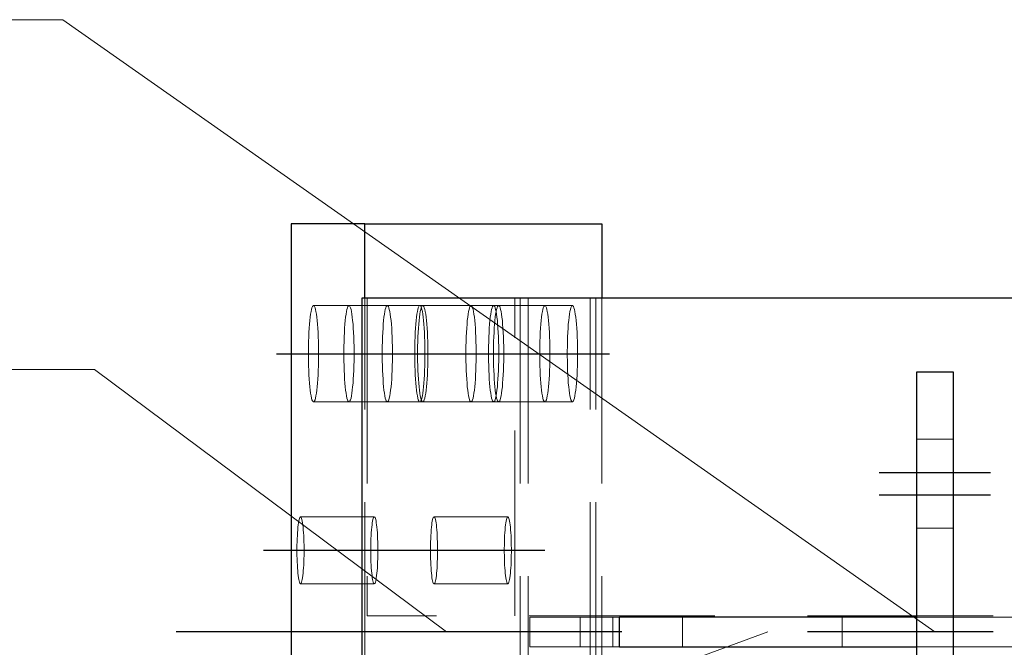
# Model space of a CAD drawing. Header units: millimetres. Extents: x 3526 to 4380, y 11541 to 12002.
# Tile 86 of 127: x 3919 to 3932, y 11861 to 11869. Entities that reach past the tile are written whole.
import ezdxf

# ---------------------------------------------------------------- set-up
doc = ezdxf.new("R2010")
doc.units = ezdxf.units.MM
doc.header["$LTSCALE"] = 10
doc.linetypes.add('HIDDEN', pattern=[0.375, 0.25, -0.125])
doc.linetypes.add('MITTE', pattern=[2, 1.25, -0.25, 0.25, -0.25])
doc.layers.get('Defpoints').update_dxf_attribs({"color": 1})
for name, color, linetype, lineweight in [('PS_DIM', 4, 'Continuous', 13), ('PS_Hidden', 2, 'HIDDEN', 9), ('PS_Pos', 1, 'Continuous', 15), ('PS_SOLID', 7, 'Continuous', 30)]:
    doc.layers.add(name, color=color, linetype=linetype, lineweight=lineweight)
doc.layers.add('PS_MID', color=5, linetype='MITTE')
doc.layers.add('PS_SHAPE', color=3, linetype='Continuous')
doc.styles.add('simplex', font='simplex.shx', dxfattribs={"width": 0.75})
doc.dimstyles.new('1_20_GŁ_DS1-LS20', dxfattribs={"dimtxt": 2, "dimasz": 2, "dimexe": 2, "dimexo": 5, "dimgap": 1, "dimtad": 1, "dimjust": 4, "dimdec": 0, "dimlfac": 20, "dimtxsty": 'simplex', "dimblk1": 'NONE', "dimsah": 1, "dimcen": 2, "dimclrd": 256, "dimclre": 256, "dimclrt": 4, "dimadec": 1, "dimazin": 0, "dimtfac": 1, "dimtdec": 0, "dimtmove": 2, "dimatfit": 3, "dimfxl": 1, "dimarcsym": 0})

# ---------------------------------------------------------------- blocks, each defined once
blk = doc.blocks.new('*D142')
at = {"layer": 'Defpoints', "color": 0, "transparency": 16777216}
for p in [(3922.338, 11863.497), (3923.29, 11856.388), (3923.29, 11843.122)]:
    blk.add_point(p, dxfattribs=at)
at = {"layer": 'PS_DIM', "lineweight": -2, "transparency": 16777216}
for p, q in [((3922.338, 11858.497), (3922.338, 11841.122)), ((3923.29, 11851.388), (3923.29, 11841.122)), ((3922.338, 11843.122), (3920.338, 11843.122)), ((3922.338, 11843.122), (3923.29, 11843.122)), ((3925.29, 11843.122), (3927.29, 11843.122))]:
    blk.add_line(p, q, dxfattribs=at)
at = {"layer": 'PS_DIM', "transparency": 16777216}
blk.add_solid([(3925.29, 11843.455), (3925.29, 11842.788), (3923.29, 11843.122)], dxfattribs=at)
at = {"layer": 'PS_DIM', "color": 4, "transparency": 16777216, "insert": (3920.318, 11846.106), "char_height": 2, "attachment_point": 5, "rotation": 90, "style": 'simplex'}
blk.add_mtext('-19', dxfattribs=at)
blk = doc.blocks.new('_None')
blk = doc.blocks.new('*D143')
at = {"layer": 'Defpoints', "color": 0, "transparency": 16777216}
for p in [(3923.29, 11865.388), (3923.29, 11856.388), (3923.29, 11843.122)]:
    blk.add_point(p, dxfattribs=at)
at = {"layer": 'PS_DIM', "lineweight": -2, "transparency": 16777216}
for p, q in [((3923.29, 11860.388), (3923.29, 11841.122)), ((3923.29, 11851.388), (3923.29, 11841.122)), ((3921.29, 11843.122), (3919.29, 11843.122)), ((3923.29, 11843.122), (3925.29, 11843.122))]:
    blk.add_line(p, q, dxfattribs=at)
at = {"layer": 'PS_DIM', "transparency": 16777216}
blk.add_solid([(3921.29, 11843.455), (3921.29, 11842.788), (3923.29, 11843.122)], dxfattribs=at)
at = {"layer": 'PS_DIM', "color": 4, "transparency": 16777216, "insert": (3925.175, 11844.642), "char_height": 2, "attachment_point": 5, "rotation": 90, "style": 'simplex'}
blk.add_mtext('0', dxfattribs=at)
blk = doc.blocks.new('*D148')
at = {"layer": 'Defpoints', "color": 0, "transparency": 16777216}
for p in [(4225.88, 11866.388), (3923.29, 11856.388), (4225.88, 11843.122)]:
    blk.add_point(p, dxfattribs=at)
at = {"layer": 'PS_DIM', "lineweight": -2, "transparency": 16777216}
for p, q in [((4225.88, 11861.388), (4225.88, 11841.122)), ((3923.29, 11851.388), (3923.29, 11841.122)), ((3923.29, 11843.122), (4223.88, 11843.122))]:
    blk.add_line(p, q, dxfattribs=at)
at = {"layer": 'PS_DIM', "transparency": 16777216}
blk.add_solid([(4223.88, 11843.455), (4223.88, 11842.788), (4225.88, 11843.122)], dxfattribs=at)
at = {"layer": 'PS_DIM', "color": 4, "transparency": 16777216, "insert": (4223.86, 11846.749), "char_height": 2, "attachment_point": 5, "rotation": 90, "style": 'simplex'}
blk.add_mtext('9986', dxfattribs=at)
blk = doc.blocks.new('*X491')
at = {"layer": 'PS_Hidden', "color": 2, "linetype": 'HIDDEN'}
for p, q in [((3925.533, 11855.388), (3925.533, 11866.388)), ((3923.333, 11856.388), (3923.333, 11865.388)), ((3923.362, 11865.388), (3923.362, 11861.103)), ((3925.353, 11861.103), (3925.353, 11865.388)), ((3925.425, 11865.388), (3925.425, 11856.388)), ((3926.368, 11856.388), (3926.368, 11865.388)), ((3926.447, 11856.388), (3926.447, 11865.388)), ((3926.527, 11865.388), (3926.527, 11856.388)), ((3922.607, 11865.207), (3922.601, 11865.172)), ((3922.614, 11865.236), (3922.607, 11865.207)), ((3922.62, 11865.258), (3922.614, 11865.236)), ((3922.627, 11865.275), (3922.62, 11865.258)), ((3922.634, 11865.285), (3922.627, 11865.275)), ((3922.641, 11865.288), (3922.634, 11865.285)), ((3922.648, 11865.285), (3922.641, 11865.288)), ((3923.635, 11865.288), (3922.641, 11865.288)), ((3922.655, 11865.275), (3922.648, 11865.285)), ((3922.661, 11865.258), (3922.655, 11865.275)), ((3922.668, 11865.236), (3922.661, 11865.258)), ((3922.674, 11865.207), (3922.668, 11865.236)), ((3922.68, 11865.172), (3922.674, 11865.207)), ((3923.085, 11865.207), (3923.079, 11865.172)), ((3923.091, 11865.236), (3923.085, 11865.207)), ((3923.098, 11865.258), (3923.091, 11865.236)), ((3923.104, 11865.275), (3923.098, 11865.258)), ((3923.111, 11865.285), (3923.104, 11865.275)), ((3923.118, 11865.288), (3923.111, 11865.285)), ((3923.125, 11865.285), (3923.118, 11865.288)), ((3923.132, 11865.275), (3923.125, 11865.285)), ((3923.139, 11865.258), (3923.132, 11865.275)), ((3923.146, 11865.236), (3923.139, 11865.258)), ((3923.152, 11865.207), (3923.146, 11865.236)), ((3923.158, 11865.172), (3923.152, 11865.207)), ((3923.596, 11865.172), (3923.602, 11865.207)), ((3923.602, 11865.207), (3923.608, 11865.236)), ((3923.608, 11865.236), (3923.614, 11865.258)), ((3923.614, 11865.258), (3923.621, 11865.275)), ((3923.621, 11865.275), (3923.628, 11865.285)), ((3923.628, 11865.285), (3923.635, 11865.288)), ((3923.635, 11865.288), (3923.642, 11865.285)), ((3924.113, 11865.288), (3923.635, 11865.288)), ((3923.642, 11865.285), (3923.649, 11865.275)), ((3923.649, 11865.275), (3923.656, 11865.258)), ((3923.656, 11865.258), (3923.662, 11865.236)), ((3923.662, 11865.236), (3923.669, 11865.207)), ((3923.669, 11865.207), (3923.675, 11865.172)), ((3924.04, 11865.207), (3924.034, 11865.172)), ((3924.046, 11865.236), (3924.04, 11865.207)), ((3924.053, 11865.258), (3924.046, 11865.236)), ((3924.06, 11865.275), (3924.053, 11865.258)), ((3924.066, 11865.285), (3924.06, 11865.275)), ((3924.073, 11865.288), (3924.066, 11865.285)), ((3924.08, 11865.285), (3924.073, 11865.288)), ((3924.073, 11865.172), (3924.079, 11865.207)), ((3924.079, 11865.207), (3924.085, 11865.236)), ((3924.087, 11865.275), (3924.08, 11865.285)), ((3924.085, 11865.236), (3924.092, 11865.258)), ((3924.094, 11865.258), (3924.087, 11865.275)), ((3924.092, 11865.258), (3924.099, 11865.275)), ((3924.101, 11865.236), (3924.094, 11865.258)), ((3924.099, 11865.275), (3924.106, 11865.285)), ((3924.107, 11865.207), (3924.101, 11865.236)), ((3924.106, 11865.285), (3924.113, 11865.288)), ((3924.113, 11865.172), (3924.107, 11865.207)), ((3924.113, 11865.288), (3924.12, 11865.285)), ((3925.068, 11865.288), (3924.113, 11865.288)), ((3924.12, 11865.285), (3924.127, 11865.275)), ((3924.127, 11865.275), (3924.133, 11865.258)), ((3924.133, 11865.258), (3924.14, 11865.236)), ((3924.14, 11865.236), (3924.146, 11865.207)), ((3924.146, 11865.207), (3924.152, 11865.172)), ((3924.73, 11865.207), (3924.724, 11865.172)), ((3924.736, 11865.236), (3924.73, 11865.207)), ((3924.743, 11865.258), (3924.736, 11865.236)), ((3924.749, 11865.275), (3924.743, 11865.258)), ((3924.756, 11865.285), (3924.749, 11865.275)), ((3924.763, 11865.288), (3924.756, 11865.285)), ((3924.77, 11865.285), (3924.763, 11865.288)), ((3924.777, 11865.275), (3924.77, 11865.285)), ((3924.784, 11865.258), (3924.777, 11865.275)), ((3924.79, 11865.236), (3924.784, 11865.258)), ((3924.797, 11865.207), (3924.79, 11865.236)), ((3924.803, 11865.172), (3924.797, 11865.207)), ((3925.028, 11865.172), (3925.034, 11865.207)), ((3925.034, 11865.207), (3925.041, 11865.236)), ((3925.041, 11865.236), (3925.047, 11865.258)), ((3925.047, 11865.258), (3925.054, 11865.275)), ((3925.054, 11865.275), (3925.061, 11865.285)), ((3925.061, 11865.285), (3925.068, 11865.288)), ((3925.068, 11865.288), (3925.075, 11865.285)), ((3925.758, 11865.288), (3925.068, 11865.288)), ((3925.075, 11865.285), (3925.082, 11865.275)), ((3925.082, 11865.275), (3925.088, 11865.258)), ((3925.088, 11865.258), (3925.095, 11865.236)), ((3925.095, 11865.236), (3925.101, 11865.207)), ((3925.101, 11865.207), (3925.095, 11865.172)), ((3925.107, 11865.236), (3925.101, 11865.207)), ((3925.101, 11865.207), (3925.107, 11865.172)), ((3925.114, 11865.258), (3925.107, 11865.236)), ((3925.121, 11865.275), (3925.114, 11865.258)), ((3925.128, 11865.285), (3925.121, 11865.275)), ((3925.135, 11865.288), (3925.128, 11865.285)), ((3925.142, 11865.285), (3925.135, 11865.288)), ((3925.149, 11865.275), (3925.142, 11865.285)), ((3925.155, 11865.258), (3925.149, 11865.275)), ((3925.162, 11865.236), (3925.155, 11865.258)), ((3925.168, 11865.207), (3925.162, 11865.236)), ((3925.174, 11865.172), (3925.168, 11865.207)), ((3925.718, 11865.172), (3925.724, 11865.207)), ((3925.724, 11865.207), (3925.73, 11865.236)), ((3925.73, 11865.236), (3925.737, 11865.258)), ((3925.737, 11865.258), (3925.744, 11865.275)), ((3925.744, 11865.275), (3925.751, 11865.285)), ((3925.751, 11865.285), (3925.758, 11865.288)), ((3925.758, 11865.288), (3925.765, 11865.285)), ((3926.129, 11865.288), (3925.758, 11865.288)), ((3925.765, 11865.285), (3925.771, 11865.275)), ((3925.771, 11865.275), (3925.778, 11865.258)), ((3925.778, 11865.258), (3925.785, 11865.236)), ((3925.785, 11865.236), (3925.791, 11865.207)), ((3925.791, 11865.207), (3925.797, 11865.172)), ((3926.09, 11865.172), (3926.096, 11865.207)), ((3926.096, 11865.207), (3926.102, 11865.236)), ((3926.102, 11865.236), (3926.108, 11865.258)), ((3926.108, 11865.258), (3926.115, 11865.275)), ((3926.115, 11865.275), (3926.122, 11865.285)), ((3926.122, 11865.285), (3926.129, 11865.288)), ((3926.129, 11865.288), (3926.136, 11865.285)), ((3926.136, 11865.285), (3926.143, 11865.275)), ((3926.143, 11865.275), (3926.15, 11865.258)), ((3926.15, 11865.258), (3926.156, 11865.236)), ((3926.156, 11865.236), (3926.163, 11865.207)), ((3926.163, 11865.207), (3926.168, 11865.172)), ((3922.591, 11865.086), (3922.586, 11865.036)), ((3922.596, 11865.131), (3922.591, 11865.086)), ((3922.601, 11865.172), (3922.596, 11865.131)), ((3922.686, 11865.131), (3922.68, 11865.172)), ((3922.691, 11865.086), (3922.686, 11865.131)), ((3922.695, 11865.036), (3922.691, 11865.086)), ((3923.068, 11865.086), (3923.064, 11865.036)), ((3923.073, 11865.131), (3923.068, 11865.086)), ((3923.079, 11865.172), (3923.073, 11865.131)), ((3923.163, 11865.131), (3923.158, 11865.172)), ((3923.168, 11865.086), (3923.163, 11865.131)), ((3923.173, 11865.036), (3923.168, 11865.086)), ((3923.581, 11865.036), (3923.585, 11865.086)), ((3923.585, 11865.086), (3923.59, 11865.131)), ((3923.59, 11865.131), (3923.596, 11865.172)), ((3923.675, 11865.172), (3923.68, 11865.131)), ((3923.68, 11865.131), (3923.685, 11865.086)), ((3923.685, 11865.086), (3923.69, 11865.036)), ((3924.023, 11865.086), (3924.019, 11865.036)), ((3924.029, 11865.131), (3924.023, 11865.086)), ((3924.034, 11865.172), (3924.029, 11865.131)), ((3924.058, 11865.036), (3924.063, 11865.086)), ((3924.063, 11865.086), (3924.068, 11865.131)), ((3924.068, 11865.131), (3924.073, 11865.172)), ((3924.118, 11865.131), (3924.113, 11865.172)), ((3924.123, 11865.086), (3924.118, 11865.131)), ((3924.128, 11865.036), (3924.123, 11865.086)), ((3924.152, 11865.172), (3924.158, 11865.131)), ((3924.158, 11865.131), (3924.163, 11865.086)), ((3924.163, 11865.086), (3924.167, 11865.036)), ((3924.713, 11865.086), (3924.709, 11865.036)), ((3924.718, 11865.131), (3924.713, 11865.086)), ((3924.724, 11865.172), (3924.718, 11865.131)), ((3924.808, 11865.131), (3924.803, 11865.172)), ((3924.813, 11865.086), (3924.808, 11865.131)), ((3924.818, 11865.036), (3924.813, 11865.086)), ((3925.013, 11865.036), (3925.018, 11865.086)), ((3925.018, 11865.086), (3925.023, 11865.131)), ((3925.023, 11865.131), (3925.028, 11865.172)), ((3925.085, 11865.086), (3925.08, 11865.036)), ((3925.09, 11865.131), (3925.085, 11865.086)), ((3925.095, 11865.172), (3925.09, 11865.131)), ((3925.107, 11865.172), (3925.113, 11865.131)), ((3925.113, 11865.131), (3925.118, 11865.086)), ((3925.118, 11865.086), (3925.122, 11865.036)), ((3925.18, 11865.131), (3925.174, 11865.172)), ((3925.185, 11865.086), (3925.18, 11865.131)), ((3925.189, 11865.036), (3925.185, 11865.086)), ((3925.703, 11865.036), (3925.708, 11865.086)), ((3925.708, 11865.086), (3925.713, 11865.131)), ((3925.713, 11865.131), (3925.718, 11865.172)), ((3925.797, 11865.172), (3925.803, 11865.131)), ((3925.803, 11865.131), (3925.808, 11865.086)), ((3925.808, 11865.086), (3925.812, 11865.036)), ((3926.074, 11865.036), (3926.079, 11865.086)), ((3926.079, 11865.086), (3926.084, 11865.131)), ((3926.084, 11865.131), (3926.09, 11865.172)), ((3926.168, 11865.172), (3926.174, 11865.131)), ((3926.174, 11865.131), (3926.179, 11865.086)), ((3926.179, 11865.086), (3926.184, 11865.036)), ((3922.582, 11864.982), (3922.579, 11864.924)), ((3922.586, 11865.036), (3922.582, 11864.982)), ((3922.699, 11864.982), (3922.695, 11865.036)), ((3922.703, 11864.924), (3922.699, 11864.982)), ((3923.06, 11864.982), (3923.056, 11864.924)), ((3923.064, 11865.036), (3923.06, 11864.982)), ((3923.177, 11864.982), (3923.173, 11865.036)), ((3923.18, 11864.924), (3923.177, 11864.982)), ((3923.573, 11864.924), (3923.577, 11864.982)), ((3923.577, 11864.982), (3923.581, 11865.036)), ((3923.69, 11865.036), (3923.694, 11864.982)), ((3923.694, 11864.982), (3923.697, 11864.924)), ((3924.015, 11864.982), (3924.012, 11864.924)), ((3924.019, 11865.036), (3924.015, 11864.982)), ((3924.051, 11864.924), (3924.054, 11864.982)), ((3924.054, 11864.982), (3924.058, 11865.036)), ((3924.132, 11864.982), (3924.128, 11865.036)), ((3924.135, 11864.924), (3924.132, 11864.982)), ((3924.167, 11865.036), (3924.171, 11864.982)), ((3924.171, 11864.982), (3924.175, 11864.924)), ((3924.705, 11864.982), (3924.701, 11864.924)), ((3924.709, 11865.036), (3924.705, 11864.982)), ((3924.822, 11864.982), (3924.818, 11865.036)), ((3924.825, 11864.924), (3924.822, 11864.982)), ((3925.006, 11864.924), (3925.009, 11864.982)), ((3925.009, 11864.982), (3925.013, 11865.036)), ((3925.076, 11864.982), (3925.073, 11864.924)), ((3925.08, 11865.036), (3925.076, 11864.982)), ((3925.122, 11865.036), (3925.126, 11864.982)), ((3925.126, 11864.982), (3925.13, 11864.924)), ((3925.193, 11864.982), (3925.189, 11865.036)), ((3925.197, 11864.924), (3925.193, 11864.982)), ((3925.696, 11864.924), (3925.699, 11864.982)), ((3925.699, 11864.982), (3925.703, 11865.036)), ((3925.812, 11865.036), (3925.816, 11864.982)), ((3925.816, 11864.982), (3925.82, 11864.924)), ((3926.067, 11864.924), (3926.071, 11864.982)), ((3926.071, 11864.982), (3926.074, 11865.036)), ((3926.184, 11865.036), (3926.188, 11864.982)), ((3926.188, 11864.982), (3926.191, 11864.924)), ((3922.576, 11864.864), (3922.574, 11864.801)), ((3922.579, 11864.924), (3922.576, 11864.864)), ((3922.705, 11864.864), (3922.703, 11864.924)), ((3922.708, 11864.801), (3922.705, 11864.864)), ((3923.054, 11864.864), (3923.052, 11864.801)), ((3923.056, 11864.924), (3923.054, 11864.864)), ((3923.183, 11864.864), (3923.18, 11864.924)), ((3923.185, 11864.801), (3923.183, 11864.864)), ((3923.568, 11864.801), (3923.57, 11864.864)), ((3923.57, 11864.864), (3923.573, 11864.924)), ((3923.697, 11864.924), (3923.7, 11864.864)), ((3923.7, 11864.864), (3923.702, 11864.801)), ((3924.009, 11864.864), (3924.007, 11864.801)), ((3924.012, 11864.924), (3924.009, 11864.864)), ((3924.046, 11864.801), (3924.048, 11864.864)), ((3924.048, 11864.864), (3924.051, 11864.924)), ((3924.138, 11864.864), (3924.135, 11864.924)), ((3924.14, 11864.801), (3924.138, 11864.864)), ((3924.175, 11864.924), (3924.177, 11864.864)), ((3924.177, 11864.864), (3924.179, 11864.801)), ((3924.699, 11864.864), (3924.696, 11864.801)), ((3924.701, 11864.924), (3924.699, 11864.864)), ((3924.828, 11864.864), (3924.825, 11864.924)), ((3924.83, 11864.801), (3924.828, 11864.864)), ((3925.001, 11864.801), (3925.003, 11864.864)), ((3925.003, 11864.864), (3925.006, 11864.924)), ((3925.07, 11864.864), (3925.068, 11864.801)), ((3925.073, 11864.924), (3925.07, 11864.864)), ((3925.13, 11864.924), (3925.132, 11864.864)), ((3925.132, 11864.864), (3925.135, 11864.801)), ((3925.199, 11864.864), (3925.197, 11864.924)), ((3925.201, 11864.801), (3925.199, 11864.864)), ((3925.691, 11864.801), (3925.693, 11864.864)), ((3925.693, 11864.864), (3925.696, 11864.924)), ((3925.82, 11864.924), (3925.822, 11864.864)), ((3925.822, 11864.864), (3925.824, 11864.801)), ((3926.062, 11864.801), (3926.064, 11864.864)), ((3926.064, 11864.864), (3926.067, 11864.924)), ((3926.191, 11864.924), (3926.194, 11864.864)), ((3926.194, 11864.864), (3926.196, 11864.801)), ((3922.573, 11864.737), (3922.572, 11864.671)), ((3922.572, 11864.671), (3922.572, 11864.605)), ((3922.574, 11864.801), (3922.573, 11864.737)), ((3922.709, 11864.737), (3922.708, 11864.801)), ((3922.71, 11864.671), (3922.709, 11864.737)), ((3922.71, 11864.605), (3922.71, 11864.671)), ((3923.05, 11864.737), (3923.049, 11864.671)), ((3923.049, 11864.671), (3923.049, 11864.605)), ((3923.052, 11864.801), (3923.05, 11864.737)), ((3923.187, 11864.737), (3923.185, 11864.801)), ((3923.187, 11864.671), (3923.187, 11864.737)), ((3923.187, 11864.605), (3923.187, 11864.671)), ((3923.566, 11864.671), (3923.567, 11864.737)), ((3923.566, 11864.605), (3923.566, 11864.671)), ((3923.567, 11864.737), (3923.568, 11864.801)), ((3923.702, 11864.801), (3923.703, 11864.737)), ((3923.703, 11864.737), (3923.704, 11864.671)), ((3923.704, 11864.671), (3923.704, 11864.605)), ((3924.007, 11864.801), (3924.005, 11864.737)), ((3924.005, 11864.737), (3924.005, 11864.671)), ((3924.005, 11864.671), (3924.005, 11864.605)), ((3924.044, 11864.737), (3924.046, 11864.801)), ((3924.044, 11864.671), (3924.044, 11864.737)), ((3924.044, 11864.605), (3924.044, 11864.671)), ((3924.142, 11864.737), (3924.14, 11864.801)), ((3924.142, 11864.671), (3924.142, 11864.737)), ((3924.142, 11864.605), (3924.142, 11864.671)), ((3924.179, 11864.801), (3924.181, 11864.737)), ((3924.181, 11864.737), (3924.182, 11864.671)), ((3924.182, 11864.671), (3924.182, 11864.605)), ((3924.695, 11864.737), (3924.694, 11864.671)), ((3924.694, 11864.671), (3924.694, 11864.605)), ((3924.696, 11864.801), (3924.695, 11864.737)), ((3924.831, 11864.737), (3924.83, 11864.801)), ((3924.832, 11864.671), (3924.831, 11864.737)), ((3924.832, 11864.605), (3924.832, 11864.671)), ((3924.999, 11864.671), (3925, 11864.737)), ((3924.999, 11864.605), (3924.999, 11864.671)), ((3925, 11864.737), (3925.001, 11864.801)), ((3925.067, 11864.737), (3925.066, 11864.671)), ((3925.066, 11864.671), (3925.066, 11864.605)), ((3925.068, 11864.801), (3925.067, 11864.737)), ((3925.135, 11864.801), (3925.136, 11864.737)), ((3925.136, 11864.737), (3925.137, 11864.671)), ((3925.137, 11864.671), (3925.137, 11864.605)), ((3925.203, 11864.737), (3925.201, 11864.801)), ((3925.204, 11864.671), (3925.203, 11864.737)), ((3925.204, 11864.605), (3925.204, 11864.671)), ((3925.689, 11864.737), (3925.691, 11864.801)), ((3925.689, 11864.671), (3925.689, 11864.737)), ((3925.689, 11864.605), (3925.689, 11864.671)), ((3925.824, 11864.801), (3925.826, 11864.737)), ((3925.826, 11864.737), (3925.827, 11864.671)), ((3925.827, 11864.671), (3925.827, 11864.605)), ((3926.06, 11864.671), (3926.061, 11864.737)), ((3926.06, 11864.605), (3926.06, 11864.671)), ((3926.061, 11864.737), (3926.062, 11864.801)), ((3926.196, 11864.801), (3926.197, 11864.737)), ((3926.197, 11864.737), (3926.198, 11864.671)), ((3926.198, 11864.671), (3926.198, 11864.605)), ((3922.572, 11864.605), (3922.573, 11864.54)), ((3922.573, 11864.54), (3922.574, 11864.475)), ((3922.708, 11864.475), (3922.709, 11864.54)), ((3922.709, 11864.54), (3922.71, 11864.605)), ((3923.049, 11864.605), (3923.05, 11864.54)), ((3923.05, 11864.54), (3923.052, 11864.475)), ((3923.185, 11864.475), (3923.187, 11864.54)), ((3923.187, 11864.54), (3923.187, 11864.605)), ((3923.567, 11864.54), (3923.566, 11864.605)), ((3923.568, 11864.475), (3923.567, 11864.54)), ((3923.703, 11864.54), (3923.702, 11864.475)), ((3923.704, 11864.605), (3923.703, 11864.54)), ((3924.005, 11864.605), (3924.005, 11864.54)), ((3924.005, 11864.54), (3924.007, 11864.475)), ((3924.044, 11864.54), (3924.044, 11864.605)), ((3924.046, 11864.475), (3924.044, 11864.54)), ((3924.14, 11864.475), (3924.142, 11864.54)), ((3924.142, 11864.54), (3924.142, 11864.605)), ((3924.181, 11864.54), (3924.179, 11864.475)), ((3924.182, 11864.605), (3924.181, 11864.54)), ((3924.694, 11864.605), (3924.695, 11864.54)), ((3924.695, 11864.54), (3924.696, 11864.475)), ((3924.83, 11864.475), (3924.831, 11864.54)), ((3924.831, 11864.54), (3924.832, 11864.605)), ((3925, 11864.54), (3924.999, 11864.605)), ((3925.001, 11864.475), (3925, 11864.54)), ((3925.066, 11864.605), (3925.067, 11864.54)), ((3925.067, 11864.54), (3925.068, 11864.475)), ((3925.136, 11864.54), (3925.135, 11864.475)), ((3925.137, 11864.605), (3925.136, 11864.54)), ((3925.201, 11864.475), (3925.203, 11864.54)), ((3925.203, 11864.54), (3925.204, 11864.605)), ((3925.689, 11864.54), (3925.689, 11864.605)), ((3925.691, 11864.475), (3925.689, 11864.54)), ((3925.826, 11864.54), (3925.824, 11864.475)), ((3925.827, 11864.605), (3925.826, 11864.54)), ((3926.061, 11864.54), (3926.06, 11864.605)), ((3926.062, 11864.475), (3926.061, 11864.54)), ((3926.197, 11864.54), (3926.196, 11864.475)), ((3926.198, 11864.605), (3926.197, 11864.54)), ((3922.574, 11864.475), (3922.576, 11864.412)), ((3922.576, 11864.412), (3922.579, 11864.352)), ((3922.703, 11864.352), (3922.705, 11864.412)), ((3922.705, 11864.412), (3922.708, 11864.475)), ((3923.052, 11864.475), (3923.054, 11864.412)), ((3923.054, 11864.412), (3923.056, 11864.352)), ((3923.18, 11864.352), (3923.183, 11864.412)), ((3923.183, 11864.412), (3923.185, 11864.475)), ((3923.57, 11864.412), (3923.568, 11864.475)), ((3923.573, 11864.352), (3923.57, 11864.412)), ((3923.7, 11864.412), (3923.697, 11864.352)), ((3923.702, 11864.475), (3923.7, 11864.412)), ((3924.007, 11864.475), (3924.009, 11864.412)), ((3924.009, 11864.412), (3924.012, 11864.352)), ((3924.048, 11864.412), (3924.046, 11864.475)), ((3924.051, 11864.352), (3924.048, 11864.412)), ((3924.135, 11864.352), (3924.138, 11864.412)), ((3924.138, 11864.412), (3924.14, 11864.475)), ((3924.177, 11864.412), (3924.175, 11864.352)), ((3924.179, 11864.475), (3924.177, 11864.412)), ((3924.696, 11864.475), (3924.699, 11864.412)), ((3924.699, 11864.412), (3924.701, 11864.352)), ((3924.825, 11864.352), (3924.828, 11864.412)), ((3924.828, 11864.412), (3924.83, 11864.475)), ((3925.003, 11864.412), (3925.001, 11864.475)), ((3925.006, 11864.352), (3925.003, 11864.412)), ((3925.068, 11864.475), (3925.07, 11864.412)), ((3925.07, 11864.412), (3925.073, 11864.352)), ((3925.132, 11864.412), (3925.13, 11864.352)), ((3925.135, 11864.475), (3925.132, 11864.412)), ((3925.197, 11864.352), (3925.199, 11864.412)), ((3925.199, 11864.412), (3925.201, 11864.475)), ((3925.693, 11864.412), (3925.691, 11864.475)), ((3925.696, 11864.352), (3925.693, 11864.412)), ((3925.822, 11864.412), (3925.82, 11864.352)), ((3925.824, 11864.475), (3925.822, 11864.412)), ((3926.064, 11864.412), (3926.062, 11864.475)), ((3926.067, 11864.352), (3926.064, 11864.412)), ((3926.194, 11864.412), (3926.191, 11864.352)), ((3926.196, 11864.475), (3926.194, 11864.412)), ((3922.579, 11864.352), (3922.582, 11864.294)), ((3922.582, 11864.294), (3922.586, 11864.24)), ((3922.695, 11864.24), (3922.699, 11864.294)), ((3922.699, 11864.294), (3922.703, 11864.352)), ((3923.056, 11864.352), (3923.06, 11864.294)), ((3923.06, 11864.294), (3923.064, 11864.24)), ((3923.173, 11864.24), (3923.177, 11864.294)), ((3923.177, 11864.294), (3923.18, 11864.352)), ((3923.577, 11864.294), (3923.573, 11864.352)), ((3923.581, 11864.24), (3923.577, 11864.294)), ((3923.694, 11864.294), (3923.69, 11864.24)), ((3923.697, 11864.352), (3923.694, 11864.294)), ((3924.012, 11864.352), (3924.015, 11864.294)), ((3924.015, 11864.294), (3924.019, 11864.24)), ((3924.054, 11864.294), (3924.051, 11864.352)), ((3924.058, 11864.24), (3924.054, 11864.294)), ((3924.128, 11864.24), (3924.132, 11864.294)), ((3924.132, 11864.294), (3924.135, 11864.352)), ((3924.171, 11864.294), (3924.167, 11864.24)), ((3924.175, 11864.352), (3924.171, 11864.294)), ((3924.701, 11864.352), (3924.705, 11864.294)), ((3924.705, 11864.294), (3924.709, 11864.24)), ((3924.818, 11864.24), (3924.822, 11864.294)), ((3924.822, 11864.294), (3924.825, 11864.352)), ((3925.009, 11864.294), (3925.006, 11864.352)), ((3925.013, 11864.24), (3925.009, 11864.294)), ((3925.073, 11864.352), (3925.076, 11864.294)), ((3925.076, 11864.294), (3925.08, 11864.24)), ((3925.126, 11864.294), (3925.122, 11864.24)), ((3925.13, 11864.352), (3925.126, 11864.294)), ((3925.189, 11864.24), (3925.193, 11864.294)), ((3925.193, 11864.294), (3925.197, 11864.352)), ((3925.699, 11864.294), (3925.696, 11864.352)), ((3925.703, 11864.24), (3925.699, 11864.294)), ((3925.816, 11864.294), (3925.812, 11864.24)), ((3925.82, 11864.352), (3925.816, 11864.294)), ((3926.071, 11864.294), (3926.067, 11864.352)), ((3926.074, 11864.24), (3926.071, 11864.294)), ((3926.188, 11864.294), (3926.184, 11864.24)), ((3926.191, 11864.352), (3926.188, 11864.294)), ((3922.586, 11864.24), (3922.591, 11864.19)), ((3922.591, 11864.19), (3922.596, 11864.145)), ((3922.596, 11864.145), (3922.601, 11864.105)), ((3922.68, 11864.105), (3922.686, 11864.145)), ((3922.686, 11864.145), (3922.691, 11864.19)), ((3922.691, 11864.19), (3922.695, 11864.24)), ((3923.064, 11864.24), (3923.068, 11864.19)), ((3923.068, 11864.19), (3923.073, 11864.145)), ((3923.073, 11864.145), (3923.079, 11864.105)), ((3923.158, 11864.105), (3923.163, 11864.145)), ((3923.163, 11864.145), (3923.168, 11864.19)), ((3923.168, 11864.19), (3923.173, 11864.24)), ((3923.585, 11864.19), (3923.581, 11864.24)), ((3923.59, 11864.145), (3923.585, 11864.19)), ((3923.596, 11864.105), (3923.59, 11864.145)), ((3923.68, 11864.145), (3923.675, 11864.105)), ((3923.685, 11864.19), (3923.68, 11864.145)), ((3923.69, 11864.24), (3923.685, 11864.19)), ((3924.019, 11864.24), (3924.023, 11864.19)), ((3924.023, 11864.19), (3924.029, 11864.145)), ((3924.029, 11864.145), (3924.034, 11864.105)), ((3924.063, 11864.19), (3924.058, 11864.24)), ((3924.068, 11864.145), (3924.063, 11864.19)), ((3924.073, 11864.105), (3924.068, 11864.145)), ((3924.113, 11864.105), (3924.118, 11864.145)), ((3924.118, 11864.145), (3924.123, 11864.19)), ((3924.123, 11864.19), (3924.128, 11864.24)), ((3924.158, 11864.145), (3924.152, 11864.105)), ((3924.163, 11864.19), (3924.158, 11864.145)), ((3924.167, 11864.24), (3924.163, 11864.19)), ((3924.709, 11864.24), (3924.713, 11864.19)), ((3924.713, 11864.19), (3924.718, 11864.145)), ((3924.718, 11864.145), (3924.724, 11864.105)), ((3924.803, 11864.105), (3924.808, 11864.145)), ((3924.808, 11864.145), (3924.813, 11864.19)), ((3924.813, 11864.19), (3924.818, 11864.24)), ((3925.018, 11864.19), (3925.013, 11864.24)), ((3925.023, 11864.145), (3925.018, 11864.19)), ((3925.028, 11864.105), (3925.023, 11864.145)), ((3925.08, 11864.24), (3925.085, 11864.19)), ((3925.085, 11864.19), (3925.09, 11864.145)), ((3925.09, 11864.145), (3925.095, 11864.105)), ((3925.113, 11864.145), (3925.107, 11864.105)), ((3925.118, 11864.19), (3925.113, 11864.145)), ((3925.122, 11864.24), (3925.118, 11864.19)), ((3925.174, 11864.105), (3925.18, 11864.145)), ((3925.18, 11864.145), (3925.185, 11864.19)), ((3925.185, 11864.19), (3925.189, 11864.24)), ((3925.708, 11864.19), (3925.703, 11864.24)), ((3925.713, 11864.145), (3925.708, 11864.19)), ((3925.718, 11864.105), (3925.713, 11864.145)), ((3925.803, 11864.145), (3925.797, 11864.105)), ((3925.808, 11864.19), (3925.803, 11864.145)), ((3925.812, 11864.24), (3925.808, 11864.19)), ((3926.079, 11864.19), (3926.074, 11864.24)), ((3926.084, 11864.145), (3926.079, 11864.19)), ((3926.09, 11864.105), (3926.084, 11864.145)), ((3926.174, 11864.145), (3926.168, 11864.105)), ((3926.179, 11864.19), (3926.174, 11864.145)), ((3926.184, 11864.24), (3926.179, 11864.19)), ((3922.601, 11864.105), (3922.607, 11864.07)), ((3922.607, 11864.07), (3922.614, 11864.041)), ((3922.614, 11864.041), (3922.62, 11864.018)), ((3922.62, 11864.018), (3922.627, 11864.002)), ((3922.655, 11864.002), (3922.661, 11864.018)), ((3922.661, 11864.018), (3922.668, 11864.041)), ((3922.668, 11864.041), (3922.674, 11864.07)), ((3922.674, 11864.07), (3922.68, 11864.105)), ((3923.079, 11864.105), (3923.085, 11864.07)), ((3923.085, 11864.07), (3923.091, 11864.041)), ((3923.091, 11864.041), (3923.098, 11864.018)), ((3923.098, 11864.018), (3923.104, 11864.002)), ((3923.132, 11864.002), (3923.139, 11864.018)), ((3923.139, 11864.018), (3923.146, 11864.041)), ((3923.146, 11864.041), (3923.152, 11864.07)), ((3923.152, 11864.07), (3923.158, 11864.105)), ((3923.602, 11864.07), (3923.596, 11864.105)), ((3923.608, 11864.041), (3923.602, 11864.07)), ((3923.614, 11864.018), (3923.608, 11864.041)), ((3923.621, 11864.002), (3923.614, 11864.018)), ((3923.656, 11864.018), (3923.649, 11864.002)), ((3923.662, 11864.041), (3923.656, 11864.018)), ((3923.669, 11864.07), (3923.662, 11864.041)), ((3923.675, 11864.105), (3923.669, 11864.07)), ((3924.034, 11864.105), (3924.04, 11864.07)), ((3924.04, 11864.07), (3924.046, 11864.041)), ((3924.046, 11864.041), (3924.053, 11864.018)), ((3924.053, 11864.018), (3924.06, 11864.002)), ((3924.079, 11864.07), (3924.073, 11864.105)), ((3924.085, 11864.041), (3924.079, 11864.07)), ((3924.092, 11864.018), (3924.085, 11864.041)), ((3924.087, 11864.002), (3924.094, 11864.018)), ((3924.099, 11864.002), (3924.092, 11864.018)), ((3924.094, 11864.018), (3924.101, 11864.041)), ((3924.101, 11864.041), (3924.107, 11864.07)), ((3924.107, 11864.07), (3924.113, 11864.105)), ((3924.133, 11864.018), (3924.127, 11864.002)), ((3924.14, 11864.041), (3924.133, 11864.018)), ((3924.146, 11864.07), (3924.14, 11864.041)), ((3924.152, 11864.105), (3924.146, 11864.07)), ((3924.724, 11864.105), (3924.73, 11864.07)), ((3924.73, 11864.07), (3924.736, 11864.041)), ((3924.736, 11864.041), (3924.743, 11864.018)), ((3924.743, 11864.018), (3924.749, 11864.002)), ((3924.777, 11864.002), (3924.784, 11864.018)), ((3924.784, 11864.018), (3924.79, 11864.041)), ((3924.79, 11864.041), (3924.797, 11864.07)), ((3924.797, 11864.07), (3924.803, 11864.105)), ((3925.034, 11864.07), (3925.028, 11864.105)), ((3925.041, 11864.041), (3925.034, 11864.07)), ((3925.047, 11864.018), (3925.041, 11864.041)), ((3925.054, 11864.002), (3925.047, 11864.018)), ((3925.088, 11864.018), (3925.082, 11864.002)), ((3925.095, 11864.041), (3925.088, 11864.018)), ((3925.095, 11864.105), (3925.101, 11864.07)), ((3925.101, 11864.07), (3925.095, 11864.041)), ((3925.107, 11864.105), (3925.101, 11864.07)), ((3925.101, 11864.07), (3925.107, 11864.041)), ((3925.107, 11864.041), (3925.114, 11864.018)), ((3925.114, 11864.018), (3925.121, 11864.002)), ((3925.149, 11864.002), (3925.155, 11864.018)), ((3925.155, 11864.018), (3925.162, 11864.041)), ((3925.162, 11864.041), (3925.168, 11864.07)), ((3925.168, 11864.07), (3925.174, 11864.105)), ((3925.724, 11864.07), (3925.718, 11864.105)), ((3925.73, 11864.041), (3925.724, 11864.07)), ((3925.737, 11864.018), (3925.73, 11864.041)), ((3925.744, 11864.002), (3925.737, 11864.018)), ((3925.778, 11864.018), (3925.771, 11864.002)), ((3925.785, 11864.041), (3925.778, 11864.018)), ((3925.791, 11864.07), (3925.785, 11864.041)), ((3925.797, 11864.105), (3925.791, 11864.07)), ((3926.096, 11864.07), (3926.09, 11864.105)), ((3926.102, 11864.041), (3926.096, 11864.07)), ((3926.108, 11864.018), (3926.102, 11864.041)), ((3926.115, 11864.002), (3926.108, 11864.018)), ((3926.15, 11864.018), (3926.143, 11864.002)), ((3926.156, 11864.041), (3926.15, 11864.018)), ((3926.163, 11864.07), (3926.156, 11864.041)), ((3926.168, 11864.105), (3926.163, 11864.07)), ((3922.627, 11864.002), (3922.634, 11863.992)), ((3922.634, 11863.992), (3922.641, 11863.988)), ((3922.641, 11863.988), (3922.648, 11863.992)), ((3923.635, 11863.988), (3922.641, 11863.988)), ((3922.648, 11863.992), (3922.655, 11864.002)), ((3923.104, 11864.002), (3923.111, 11863.992)), ((3923.111, 11863.992), (3923.118, 11863.988)), ((3923.118, 11863.988), (3923.125, 11863.992)), ((3923.125, 11863.992), (3923.132, 11864.002)), ((3923.628, 11863.992), (3923.621, 11864.002)), ((3923.635, 11863.988), (3923.628, 11863.992)), ((3923.642, 11863.992), (3923.635, 11863.988)), ((3924.113, 11863.988), (3923.635, 11863.988)), ((3923.649, 11864.002), (3923.642, 11863.992)), ((3924.06, 11864.002), (3924.066, 11863.992)), ((3924.066, 11863.992), (3924.073, 11863.988)), ((3924.073, 11863.988), (3924.08, 11863.992)), ((3924.08, 11863.992), (3924.087, 11864.002)), ((3924.106, 11863.992), (3924.099, 11864.002)), ((3924.113, 11863.988), (3924.106, 11863.992)), ((3924.12, 11863.992), (3924.113, 11863.988)), ((3925.068, 11863.988), (3924.113, 11863.988)), ((3924.127, 11864.002), (3924.12, 11863.992)), ((3924.749, 11864.002), (3924.756, 11863.992)), ((3924.756, 11863.992), (3924.763, 11863.988)), ((3924.763, 11863.988), (3924.77, 11863.992)), ((3924.77, 11863.992), (3924.777, 11864.002)), ((3925.061, 11863.992), (3925.054, 11864.002)), ((3925.068, 11863.988), (3925.061, 11863.992)), ((3925.075, 11863.992), (3925.068, 11863.988)), ((3925.758, 11863.988), (3925.068, 11863.988)), ((3925.082, 11864.002), (3925.075, 11863.992)), ((3925.121, 11864.002), (3925.128, 11863.992)), ((3925.128, 11863.992), (3925.135, 11863.988)), ((3925.135, 11863.988), (3925.142, 11863.992)), ((3925.142, 11863.992), (3925.149, 11864.002)), ((3925.751, 11863.992), (3925.744, 11864.002)), ((3925.758, 11863.988), (3925.751, 11863.992)), ((3925.765, 11863.992), (3925.758, 11863.988)), ((3926.129, 11863.988), (3925.758, 11863.988)), ((3925.771, 11864.002), (3925.765, 11863.992)), ((3926.122, 11863.992), (3926.115, 11864.002)), ((3926.129, 11863.988), (3926.122, 11863.992)), ((3926.136, 11863.992), (3926.129, 11863.988)), ((3926.143, 11864.002), (3926.136, 11863.992)), ((3930.764, 11863.488), (3931.264, 11863.488)), ((3922.451, 11862.418), (3922.447, 11862.402)), ((3922.456, 11862.429), (3922.451, 11862.418)), ((3922.461, 11862.436), (3922.456, 11862.429)), ((3922.466, 11862.438), (3922.461, 11862.436)), ((3922.47, 11862.436), (3922.466, 11862.438)), ((3923.46, 11862.438), (3922.466, 11862.438)), ((3922.475, 11862.429), (3922.47, 11862.436)), ((3922.48, 11862.418), (3922.475, 11862.429)), ((3922.484, 11862.402), (3922.48, 11862.418)), ((3923.441, 11862.402), (3923.446, 11862.418)), ((3923.446, 11862.418), (3923.45, 11862.429)), ((3923.45, 11862.429), (3923.455, 11862.436)), ((3923.455, 11862.436), (3923.46, 11862.438)), ((3923.46, 11862.438), (3923.465, 11862.436)), ((3923.465, 11862.436), (3923.47, 11862.429)), ((3923.47, 11862.429), (3923.474, 11862.418)), ((3923.474, 11862.418), (3923.479, 11862.402)), ((3924.25, 11862.418), (3924.246, 11862.402)), ((3924.255, 11862.429), (3924.25, 11862.418)), ((3924.26, 11862.436), (3924.255, 11862.429)), ((3924.264, 11862.438), (3924.26, 11862.436)), ((3924.269, 11862.436), (3924.264, 11862.438)), ((3925.259, 11862.438), (3924.264, 11862.438)), ((3924.274, 11862.429), (3924.269, 11862.436)), ((3924.279, 11862.418), (3924.274, 11862.429)), ((3924.283, 11862.402), (3924.279, 11862.418)), ((3925.24, 11862.402), (3925.245, 11862.418)), ((3925.245, 11862.418), (3925.249, 11862.429)), ((3925.249, 11862.429), (3925.254, 11862.436)), ((3925.254, 11862.436), (3925.259, 11862.438)), ((3925.259, 11862.438), (3925.264, 11862.436)), ((3925.264, 11862.436), (3925.268, 11862.429)), ((3925.268, 11862.429), (3925.273, 11862.418)), ((3925.273, 11862.418), (3925.278, 11862.402)), ((3922.431, 11862.298), (3922.428, 11862.264)), ((3922.435, 11862.33), (3922.431, 11862.298)), ((3922.438, 11862.358), (3922.435, 11862.33)), ((3922.442, 11862.382), (3922.438, 11862.358)), ((3922.447, 11862.402), (3922.442, 11862.382)), ((3922.489, 11862.382), (3922.484, 11862.402)), ((3922.493, 11862.358), (3922.489, 11862.382)), ((3922.497, 11862.33), (3922.493, 11862.358)), ((3922.5, 11862.298), (3922.497, 11862.33)), ((3922.503, 11862.264), (3922.5, 11862.298)), ((3923.422, 11862.264), (3923.425, 11862.298)), ((3923.425, 11862.298), (3923.429, 11862.33)), ((3923.429, 11862.33), (3923.433, 11862.358)), ((3923.433, 11862.358), (3923.437, 11862.382)), ((3923.437, 11862.382), (3923.441, 11862.402)), ((3923.479, 11862.402), (3923.483, 11862.382)), ((3923.483, 11862.382), (3923.487, 11862.358)), ((3923.487, 11862.358), (3923.491, 11862.33)), ((3923.491, 11862.33), (3923.495, 11862.298)), ((3923.495, 11862.298), (3923.498, 11862.264)), ((3924.23, 11862.298), (3924.227, 11862.264)), ((3924.233, 11862.33), (3924.23, 11862.298)), ((3924.237, 11862.358), (3924.233, 11862.33)), ((3924.241, 11862.382), (3924.237, 11862.358)), ((3924.246, 11862.402), (3924.241, 11862.382)), ((3924.288, 11862.382), (3924.283, 11862.402)), ((3924.292, 11862.358), (3924.288, 11862.382)), ((3924.296, 11862.33), (3924.292, 11862.358)), ((3924.299, 11862.298), (3924.296, 11862.33)), ((3924.302, 11862.264), (3924.299, 11862.298)), ((3925.221, 11862.264), (3925.224, 11862.298)), ((3925.224, 11862.298), (3925.228, 11862.33)), ((3925.228, 11862.33), (3925.232, 11862.358)), ((3925.232, 11862.358), (3925.236, 11862.382)), ((3925.236, 11862.382), (3925.24, 11862.402)), ((3925.278, 11862.402), (3925.282, 11862.382)), ((3925.282, 11862.382), (3925.286, 11862.358)), ((3925.286, 11862.358), (3925.29, 11862.33)), ((3925.29, 11862.33), (3925.293, 11862.298)), ((3925.293, 11862.298), (3925.297, 11862.264)), ((3930.764, 11862.288), (3931.264, 11862.288)), ((3922.423, 11862.186), (3922.421, 11862.145)), ((3922.425, 11862.226), (3922.423, 11862.186)), ((3922.428, 11862.264), (3922.425, 11862.226)), ((3922.506, 11862.226), (3922.503, 11862.264)), ((3922.509, 11862.186), (3922.506, 11862.226)), ((3922.51, 11862.145), (3922.509, 11862.186)), ((3923.415, 11862.145), (3923.417, 11862.186)), ((3923.417, 11862.186), (3923.419, 11862.226)), ((3923.419, 11862.226), (3923.422, 11862.264)), ((3923.498, 11862.264), (3923.501, 11862.226)), ((3923.501, 11862.226), (3923.503, 11862.186)), ((3923.503, 11862.186), (3923.505, 11862.145)), ((3924.222, 11862.186), (3924.22, 11862.145)), ((3924.224, 11862.226), (3924.222, 11862.186)), ((3924.227, 11862.264), (3924.224, 11862.226)), ((3924.305, 11862.226), (3924.302, 11862.264)), ((3924.307, 11862.186), (3924.305, 11862.226)), ((3924.309, 11862.145), (3924.307, 11862.186)), ((3925.214, 11862.145), (3925.216, 11862.186)), ((3925.216, 11862.186), (3925.218, 11862.226)), ((3925.218, 11862.226), (3925.221, 11862.264)), ((3925.297, 11862.264), (3925.299, 11862.226)), ((3925.299, 11862.226), (3925.302, 11862.186)), ((3925.302, 11862.186), (3925.304, 11862.145)), ((3922.419, 11862.101), (3922.418, 11862.056)), ((3922.418, 11862.056), (3922.418, 11862.011)), ((3922.421, 11862.145), (3922.419, 11862.101)), ((3922.512, 11862.101), (3922.51, 11862.145)), ((3922.513, 11862.056), (3922.512, 11862.101)), ((3922.513, 11862.011), (3922.513, 11862.056)), ((3923.412, 11862.011), (3923.413, 11862.056)), ((3923.413, 11862.056), (3923.414, 11862.101)), ((3923.414, 11862.101), (3923.415, 11862.145)), ((3923.505, 11862.145), (3923.506, 11862.101)), ((3923.506, 11862.101), (3923.507, 11862.056)), ((3923.507, 11862.056), (3923.508, 11862.011)), ((3924.218, 11862.101), (3924.217, 11862.056)), ((3924.217, 11862.056), (3924.217, 11862.011)), ((3924.22, 11862.145), (3924.218, 11862.101)), ((3924.311, 11862.101), (3924.309, 11862.145)), ((3924.312, 11862.056), (3924.311, 11862.101)), ((3924.312, 11862.011), (3924.312, 11862.056)), ((3925.211, 11862.011), (3925.212, 11862.056)), ((3925.212, 11862.056), (3925.213, 11862.101)), ((3925.213, 11862.101), (3925.214, 11862.145)), ((3925.304, 11862.145), (3925.305, 11862.101)), ((3925.305, 11862.101), (3925.306, 11862.056)), ((3925.306, 11862.056), (3925.307, 11862.011)), ((3922.418, 11862.011), (3922.418, 11861.965)), ((3922.418, 11861.965), (3922.418, 11861.92)), ((3922.418, 11861.92), (3922.419, 11861.875)), ((3922.512, 11861.875), (3922.513, 11861.92)), ((3922.513, 11861.965), (3922.513, 11862.011)), ((3922.513, 11861.92), (3922.513, 11861.965)), ((3923.412, 11861.965), (3923.412, 11862.011)), ((3923.413, 11861.92), (3923.412, 11861.965)), ((3923.414, 11861.875), (3923.413, 11861.92)), ((3923.507, 11861.92), (3923.506, 11861.875)), ((3923.508, 11861.965), (3923.507, 11861.92)), ((3923.508, 11862.011), (3923.508, 11861.965)), ((3924.217, 11862.011), (3924.217, 11861.965)), ((3924.217, 11861.965), (3924.217, 11861.92)), ((3924.217, 11861.92), (3924.218, 11861.875)), ((3924.311, 11861.875), (3924.312, 11861.92)), ((3924.312, 11861.965), (3924.312, 11862.011)), ((3924.312, 11861.92), (3924.312, 11861.965)), ((3925.211, 11861.965), (3925.211, 11862.011)), ((3925.212, 11861.92), (3925.211, 11861.965)), ((3925.213, 11861.875), (3925.212, 11861.92)), ((3925.306, 11861.92), (3925.305, 11861.875)), ((3925.307, 11861.965), (3925.306, 11861.92)), ((3925.307, 11862.011), (3925.307, 11861.965)), ((3922.419, 11861.875), (3922.421, 11861.832)), ((3922.421, 11861.832), (3922.423, 11861.79)), ((3922.423, 11861.79), (3922.425, 11861.75)), ((3922.506, 11861.75), (3922.509, 11861.79)), ((3922.509, 11861.79), (3922.51, 11861.832)), ((3922.51, 11861.832), (3922.512, 11861.875)), ((3923.415, 11861.832), (3923.414, 11861.875)), ((3923.417, 11861.79), (3923.415, 11861.832)), ((3923.419, 11861.75), (3923.417, 11861.79)), ((3923.503, 11861.79), (3923.501, 11861.75)), ((3923.505, 11861.832), (3923.503, 11861.79)), ((3923.506, 11861.875), (3923.505, 11861.832)), ((3924.218, 11861.875), (3924.22, 11861.832)), ((3924.22, 11861.832), (3924.222, 11861.79)), ((3924.222, 11861.79), (3924.224, 11861.75)), ((3924.305, 11861.75), (3924.307, 11861.79)), ((3924.307, 11861.79), (3924.309, 11861.832)), ((3924.309, 11861.832), (3924.311, 11861.875)), ((3925.214, 11861.832), (3925.213, 11861.875)), ((3925.216, 11861.79), (3925.214, 11861.832)), ((3925.218, 11861.75), (3925.216, 11861.79)), ((3925.302, 11861.79), (3925.299, 11861.75)), ((3925.304, 11861.832), (3925.302, 11861.79)), ((3925.305, 11861.875), (3925.304, 11861.832)), ((3922.425, 11861.75), (3922.428, 11861.713)), ((3922.428, 11861.713), (3922.431, 11861.678)), ((3922.431, 11861.678), (3922.435, 11861.647)), ((3922.435, 11861.647), (3922.438, 11861.619)), ((3922.493, 11861.619), (3922.497, 11861.647)), ((3922.497, 11861.647), (3922.5, 11861.678)), ((3922.5, 11861.678), (3922.503, 11861.713)), ((3922.503, 11861.713), (3922.506, 11861.75)), ((3923.422, 11861.713), (3923.419, 11861.75)), ((3923.425, 11861.678), (3923.422, 11861.713)), ((3923.429, 11861.647), (3923.425, 11861.678)), ((3923.433, 11861.619), (3923.429, 11861.647)), ((3923.491, 11861.647), (3923.487, 11861.619)), ((3923.495, 11861.678), (3923.491, 11861.647)), ((3923.498, 11861.713), (3923.495, 11861.678)), ((3923.501, 11861.75), (3923.498, 11861.713)), ((3924.224, 11861.75), (3924.227, 11861.713)), ((3924.227, 11861.713), (3924.23, 11861.678)), ((3924.23, 11861.678), (3924.233, 11861.647)), ((3924.233, 11861.647), (3924.237, 11861.619)), ((3924.292, 11861.619), (3924.296, 11861.647)), ((3924.296, 11861.647), (3924.299, 11861.678)), ((3924.299, 11861.678), (3924.302, 11861.713)), ((3924.302, 11861.713), (3924.305, 11861.75)), ((3925.221, 11861.713), (3925.218, 11861.75)), ((3925.224, 11861.678), (3925.221, 11861.713)), ((3925.228, 11861.647), (3925.224, 11861.678)), ((3925.232, 11861.619), (3925.228, 11861.647)), ((3925.29, 11861.647), (3925.286, 11861.619)), ((3925.293, 11861.678), (3925.29, 11861.647)), ((3925.297, 11861.713), (3925.293, 11861.678)), ((3925.299, 11861.75), (3925.297, 11861.713)), ((3922.438, 11861.619), (3922.442, 11861.595)), ((3922.442, 11861.595), (3922.447, 11861.575)), ((3922.447, 11861.575), (3922.451, 11861.559)), ((3922.451, 11861.559), (3922.456, 11861.547)), ((3922.456, 11861.547), (3922.461, 11861.541)), ((3922.461, 11861.541), (3922.466, 11861.538)), ((3922.466, 11861.538), (3922.47, 11861.541)), ((3923.46, 11861.538), (3922.466, 11861.538)), ((3922.47, 11861.541), (3922.475, 11861.547)), ((3922.475, 11861.547), (3922.48, 11861.559)), ((3922.48, 11861.559), (3922.484, 11861.575)), ((3922.484, 11861.575), (3922.489, 11861.595)), ((3922.489, 11861.595), (3922.493, 11861.619)), ((3923.437, 11861.595), (3923.433, 11861.619)), ((3923.441, 11861.575), (3923.437, 11861.595)), ((3923.446, 11861.559), (3923.441, 11861.575)), ((3923.45, 11861.547), (3923.446, 11861.559)), ((3923.455, 11861.541), (3923.45, 11861.547)), ((3923.46, 11861.538), (3923.455, 11861.541)), ((3923.465, 11861.541), (3923.46, 11861.538)), ((3923.47, 11861.547), (3923.465, 11861.541)), ((3923.474, 11861.559), (3923.47, 11861.547)), ((3923.479, 11861.575), (3923.474, 11861.559)), ((3923.483, 11861.595), (3923.479, 11861.575)), ((3923.487, 11861.619), (3923.483, 11861.595)), ((3924.237, 11861.619), (3924.241, 11861.595)), ((3924.241, 11861.595), (3924.246, 11861.575)), ((3924.246, 11861.575), (3924.25, 11861.559)), ((3924.25, 11861.559), (3924.255, 11861.547)), ((3924.255, 11861.547), (3924.26, 11861.541)), ((3924.26, 11861.541), (3924.264, 11861.538)), ((3924.264, 11861.538), (3924.269, 11861.541)), ((3925.259, 11861.538), (3924.264, 11861.538)), ((3924.269, 11861.541), (3924.274, 11861.547)), ((3924.274, 11861.547), (3924.279, 11861.559)), ((3924.279, 11861.559), (3924.283, 11861.575)), ((3924.283, 11861.575), (3924.288, 11861.595)), ((3924.288, 11861.595), (3924.292, 11861.619)), ((3925.236, 11861.595), (3925.232, 11861.619)), ((3925.24, 11861.575), (3925.236, 11861.595)), ((3925.245, 11861.559), (3925.24, 11861.575)), ((3925.249, 11861.547), (3925.245, 11861.559)), ((3925.254, 11861.541), (3925.249, 11861.547)), ((3925.259, 11861.538), (3925.254, 11861.541)), ((3925.264, 11861.541), (3925.259, 11861.538)), ((3925.268, 11861.547), (3925.264, 11861.541)), ((3925.273, 11861.559), (3925.268, 11861.547)), ((3925.278, 11861.575), (3925.273, 11861.559)), ((3925.282, 11861.595), (3925.278, 11861.575)), ((3925.286, 11861.619), (3925.282, 11861.595)), ((4006.797, 11861.103), (3923.362, 11861.103)), ((3925.557, 11861.088), (3926.675, 11861.088)), ((3925.557, 11860.688), (3925.557, 11861.088)), ((3926.235, 11861.088), (3926.235, 11860.688)), ((3926.764, 11861.088), (3926.675, 11861.088)), ((3926.675, 11861.088), (3926.675, 11860.688)), ((3927.611, 11860.688), (3927.611, 11861.088)), ((3929.764, 11861.088), (3929.764, 11860.688)), ((3996.297, 11861.088), (3930.764, 11861.088)), ((3926.675, 11860.688), (3925.557, 11860.688)), ((3926.764, 11860.688), (3926.675, 11860.688)), ((3996.297, 11860.688), (3930.764, 11860.688))]:
    blk.add_line(p, q, dxfattribs=at)
at = {"layer": 'PS_MID', "color": 5, "linetype": 'MITTE'}
for p, q in [((3922.141, 11864.638), (3924.135, 11864.638)), ((3922.618, 11864.638), (3924.613, 11864.638)), ((3923.573, 11864.638), (3925.568, 11864.638)), ((3924.263, 11864.638), (3926.258, 11864.638)), ((3924.635, 11864.638), (3926.629, 11864.638)), ((3930.264, 11863.038), (3931.764, 11863.038)), ((3930.264, 11863.038), (3931.764, 11863.038)), ((3930.264, 11862.738), (3931.764, 11862.738)), ((3930.264, 11862.738), (3931.764, 11862.738)), ((3921.966, 11861.988), (3923.96, 11861.988)), ((3923.764, 11861.988), (3925.759, 11861.988)), ((4006.797, 11860.888), (3920.79, 11860.888))]:
    blk.add_line(p, q, dxfattribs=at)
at = {"layer": 'PS_SOLID', "color": 7, "linetype": 'Continuous'}
for p, q in [((3922.338, 11866.388), (3922.338, 11855.388)), ((3923.333, 11866.388), (3922.338, 11866.388)), ((3923.333, 11865.388), (3923.333, 11866.388)), ((3923.333, 11866.388), (3926.527, 11866.388)), ((3926.527, 11866.388), (3926.527, 11865.388)), ((4006.797, 11865.388), (3923.29, 11865.388)), ((3923.29, 11865.388), (3923.29, 11856.388)), ((3930.764, 11864.388), (3930.764, 11857.388)), ((3931.264, 11864.388), (3930.764, 11864.388)), ((3931.264, 11857.388), (3931.264, 11864.388)), ((3926.764, 11860.688), (3926.764, 11861.088)), ((3930.764, 11861.088), (3926.764, 11861.088)), ((3926.764, 11860.688), (3930.764, 11860.688))]:
    blk.add_line(p, q, dxfattribs=at)
blk = doc.blocks.new('*X516')
at = {"color": 1}
blk.add_line((3928.764, 11860.888), (3920.893, 11858.009), dxfattribs=at)
blk = doc.blocks.new('*X517')
at = {"color": 1}
for p in [(3914.264, 11869.14), (3931.014, 11860.888)]:
    blk.add_line(p, (3919.264, 11869.14), dxfattribs=at)
blk = doc.blocks.new('*X518')
at = {"color": 1}
for p in [(3914.69, 11864.424), (3924.433, 11860.888)]:
    blk.add_line(p, (3919.69, 11864.424), dxfattribs=at)

msp = doc.modelspace()

# ---------------------------------------------------------------- block references
at = {"layer": 'PS_Pos'}
for name in ['*X517', '*X518', '*X516']:
    msp.add_blockref(name, (0, 0), dxfattribs=at)
at = {"layer": 'PS_SHAPE'}
msp.add_blockref('*X491', (0, 0), dxfattribs=at)

# ---------------------------------------------------------------- dimensions: what is measured, and where the dimension line sits
at = {"layer": 'PS_DIM'}
for base, p1, p2, text, picture, middle in [((4225.88, 11843.122), (3923.29, 11856.388), (4225.88, 11866.388), '9986', '*D148', (4223.86, 11846.749)), ((3923.29, 11843.122), (3923.29, 11865.388), (3923.29, 11856.388), '0', '*D143', (3925.175, 11844.642)), ((3923.29, 11843.122), (3922.338, 11863.497), (3923.29, 11856.388), '-19', '*D142', (3920.318, 11846.106))]:
    dim = msp.add_linear_dim(base=base, p1=p1, p2=p2, text=text, dimstyle='1_20_GŁ_DS1-LS20', dxfattribs=at)
    dim.commit()
    dim.dimension.update_dxf_attribs({"geometry": picture, "text_midpoint": middle, "dimtype": 128, "text_rotation": 90})

doc.saveas('drawing.dxf')
